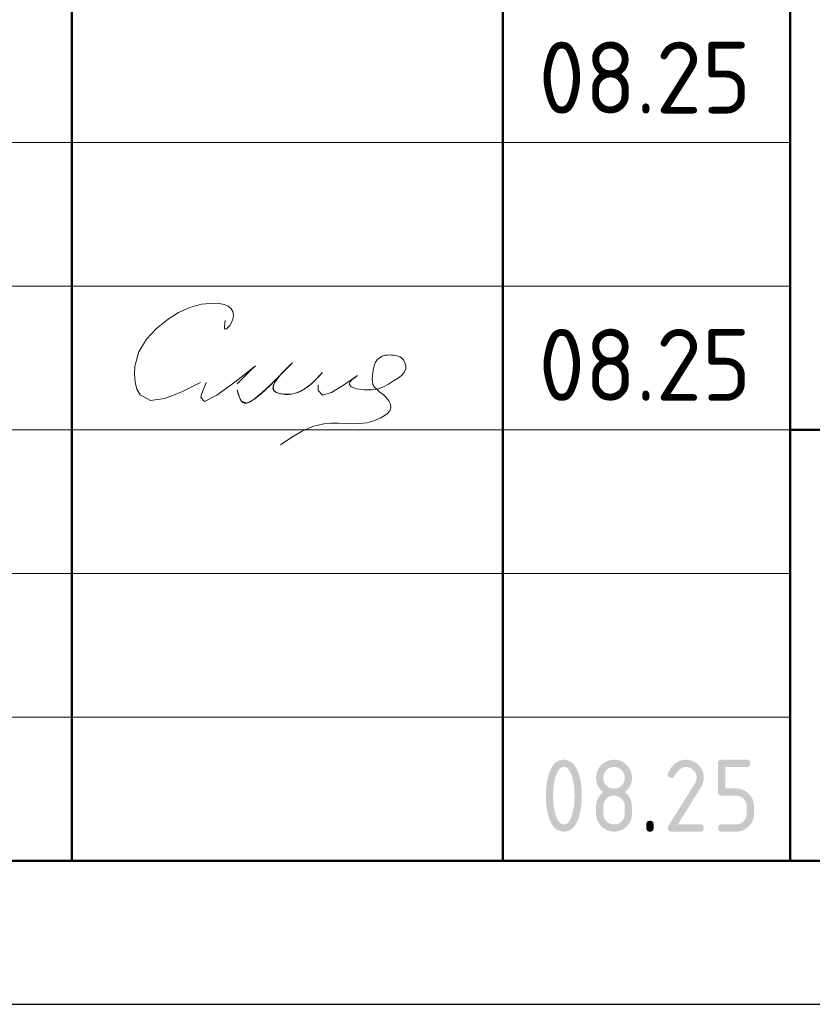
# Model space of a CAD drawing. Header units: millimetres. Extents: x 0 to 21005, y 0 to 14855.
# Tile 31 of 50: x 13409 to 14789, y 0 to 1714. Entities that reach past the tile are written whole.
import ezdxf

# ---------------------------------------------------------------- set-up
doc = ezdxf.new("R2010")
doc.units = ezdxf.units.MM
doc.layers.add('Standard', color=7, linetype='Continuous', lineweight=25)
doc.styles.add('ISOCPEUR', font='txt')

msp = doc.modelspace()

# ---------------------------------------------------------------- hatches: boundary and pattern name
at = {"layer": 'Standard', "linetype": 'Continuous', "lineweight": 25, "transparency": 33554687}
h = msp.add_hatch(color=7, dxfattribs=at)
h.paths.add_polyline_path([(14374.9, 363.1), (14374.9, 367), (14374.7, 370.8), (14374.5, 374.6), (14374.1, 378.2), (14373.7, 381.9), (14373.1, 385.4), (14372.4, 389), (14371.6, 392.4), (14371, 395), (14370.3, 397.3), (14369.6, 399.5), (14368.8, 401.5), (14368, 403.4), (14367.1, 405), (14366.2, 406.6), (14365.3, 407.9), (14364.3, 409.2), (14363.3, 410.2), (14362.2, 411.2), (14361.1, 411.8), (14360, 412.5), (14358.8, 412.8), (14357.5, 413.1), (14356.2, 413.1), (14355, 413.1), (14353.8, 412.8), (14352.6, 412.5), (14351.4, 411.8), (14350.3, 411.2), (14349.3, 410.2), (14348.2, 409.2), (14347.3, 407.9), (14346.3, 406.6), (14345.5, 405), (14344.6, 403.4), (14343.8, 401.4), (14343, 399.5), (14342.3, 397.2), (14341.6, 394.9), (14341, 392.3), (14340.1, 388.8), (14339.5, 385.2), (14338.8, 381.6), (14338.4, 378), (14338, 374.4), (14337.8, 370.6), (14337.6, 366.9), (14337.6, 363.1), (14337.6, 359.3), (14337.8, 355.5), (14338, 351.8), (14338.4, 348.1), (14338.8, 344.5), (14339.4, 340.9), (14340, 337.3), (14340.9, 333.9), (14341.5, 331.3), (14342.2, 329), (14342.9, 326.8), (14343.7, 324.8), (14344.5, 322.9), (14345.4, 321.3), (14346.3, 319.6), (14347.2, 318.4), (14348.2, 317.1), (14349.2, 316.1), (14350.3, 315.1), (14351.4, 314.5), (14352.5, 313.8), (14353.7, 313.5), (14354.9, 313.2), (14356.2, 313.2), (14357.5, 313.2), (14358.8, 313.5), (14360, 313.8), (14361.1, 314.5), (14362.2, 315.1), (14363.3, 316.1), (14364.3, 317.1), (14365.3, 318.4), (14366.2, 319.6), (14367.1, 321.3), (14368, 322.9), (14368.8, 324.8), (14369.6, 326.8), (14370.3, 329), (14371, 331.3), (14371.6, 333.9), (14372.4, 337.3), (14373.1, 340.9), (14373.7, 344.5), (14374.1, 348.1), (14374.5, 351.8), (14374.7, 355.5), (14374.9, 359.3)])
h.paths.add_polyline_path([(14387.4, 363.1), (14387.4, 360.3), (14387.4, 357.7), (14387.3, 355), (14387.1, 352.3), (14386.9, 349.7), (14386.7, 347.2), (14386.4, 344.7), (14386.1, 342.3), (14385.7, 339.9), (14385.3, 337.6), (14384.9, 335.3), (14384.4, 333), (14383.8, 330.8), (14383.2, 328.7), (14382.6, 326.5), (14382, 324.5), (14381, 321.5), (14379.8, 318.9), (14378.6, 316.3), (14377.3, 314.1), (14376, 311.8), (14374.6, 310), (14373.1, 308.1), (14371.5, 306.6), (14369.9, 305.1), (14368.1, 304), (14366.4, 302.9), (14364.5, 302.1), (14362.6, 301.4), (14360.5, 301), (14358.5, 300.6), (14356.2, 300.6), (14354, 300.6), (14352, 301), (14349.9, 301.4), (14348, 302.1), (14346.1, 302.9), (14344.3, 304), (14342.6, 305.1), (14341, 306.6), (14339.4, 308.1), (14337.9, 309.9), (14336.5, 311.8), (14335.2, 314), (14333.9, 316.2), (14332.7, 318.8), (14331.5, 321.4), (14330.5, 324.4), (14329.8, 326.4), (14329.2, 328.6), (14328.6, 330.7), (14328.1, 332.9), (14327.6, 335.2), (14327.2, 337.5), (14326.8, 339.8), (14326.4, 342.2), (14326.1, 344.7), (14325.8, 347.2), (14325.6, 349.7), (14325.4, 352.3), (14325.2, 354.9), (14325.1, 357.6), (14325.1, 360.3), (14325.1, 363.1), (14325.1, 365.9), (14325.1, 368.7), (14325.2, 371.4), (14325.4, 374), (14325.6, 376.6), (14325.8, 379.1), (14326.1, 381.6), (14326.4, 384), (14326.8, 386.5), (14327.2, 388.8), (14327.6, 391.1), (14328.1, 393.3), (14328.6, 395.6), (14329.2, 397.7), (14329.8, 399.8), (14330.5, 401.9), (14331.5, 404.8), (14332.7, 407.4), (14333.9, 410), (14335.2, 412.3), (14336.5, 414.5), (14337.9, 416.4), (14339.4, 418.2), (14341, 419.7), (14342.6, 421.2), (14344.3, 422.3), (14346.1, 423.4), (14348, 424.2), (14349.9, 424.9), (14352, 425.3), (14354, 425.6), (14356.2, 425.6), (14358.5, 425.6), (14360.5, 425.3), (14362.6, 424.9), (14364.5, 424.1), (14366.4, 423.4), (14368.1, 422.3), (14369.9, 421.2), (14371.5, 419.7), (14373.1, 418.2), (14374.6, 416.3), (14376, 414.5), (14377.3, 412.2), (14378.6, 410), (14379.8, 407.4), (14381, 404.8), (14382, 401.8), (14382.6, 399.7), (14383.2, 397.6), (14383.8, 395.5), (14384.4, 393.3), (14384.9, 391), (14385.3, 388.7), (14385.7, 386.4), (14386.1, 384), (14386.4, 381.6), (14386.7, 379.1), (14386.9, 376.5), (14387.1, 373.9), (14387.3, 371.3), (14387.4, 368.6), (14387.4, 365.9)], flags=16)
h = msp.add_hatch(color=7, dxfattribs=at)
h.paths.add_polyline_path([(14443.7, 313.2), (14445.6, 313.2), (14447.4, 313.5), (14449.2, 313.8), (14450.9, 314.5), (14452.6, 315.2), (14454.1, 316.2), (14455.6, 317.2), (14456.9, 318.6), (14458.3, 320), (14459.3, 321.5), (14460.3, 323), (14461, 324.7), (14461.7, 326.3), (14462, 328.1), (14462.3, 329.9), (14462.3, 331.9), (14462.3, 344.4), (14462.3, 346.4), (14462, 348.1), (14461.7, 349.9), (14461, 351.6), (14460.3, 353.3), (14459.3, 354.8), (14458.2, 356.3), (14456.9, 357.7), (14455.5, 359), (14454, 360.1), (14452.5, 361.1), (14450.8, 361.8), (14449.2, 362.5), (14447.4, 362.8), (14445.6, 363.2), (14443.7, 363.2), (14441.7, 363.2), (14439.9, 362.8), (14438.1, 362.5), (14436.5, 361.8), (14434.8, 361.1), (14433.3, 360.1), (14431.8, 359.1), (14430.4, 357.7), (14429.1, 356.3), (14428.1, 354.8), (14427, 353.3), (14426.4, 351.7), (14425.7, 350), (14425.3, 348.2), (14425, 346.4), (14425, 344.4), (14425, 331.9), (14425, 329.9), (14425.3, 328.1), (14425.7, 326.3), (14426.4, 324.7), (14427, 323), (14428.1, 321.5), (14429.1, 320), (14430.4, 318.6), (14431.8, 317.2), (14433.3, 316.2), (14434.8, 315.2), (14436.5, 314.5), (14438.1, 313.8), (14439.9, 313.5), (14441.7, 313.2)])
h.paths.add_polyline_path([(14443.7, 300.6), (14442.1, 300.6), (14440.5, 300.8), (14438.9, 300.9), (14437.4, 301.2), (14435.9, 301.5), (14434.5, 301.9), (14433.1, 302.4), (14431.7, 302.9), (14430.3, 303.5), (14429, 304.2), (14427.7, 304.9), (14426.4, 305.8), (14425.1, 306.6), (14423.9, 307.6), (14422.7, 308.6), (14421.6, 309.8), (14420.5, 310.9), (14419.5, 312.1), (14418.5, 313.3), (14417.6, 314.6), (14416.8, 315.9), (14416, 317.2), (14415.3, 318.5), (14414.8, 319.9), (14414.2, 321.3), (14413.8, 322.7), (14413.3, 324.1), (14413.1, 325.6), (14412.8, 327.1), (14412.6, 328.7), (14412.5, 330.3), (14412.5, 331.9), (14412.5, 344.4), (14412.5, 346.3), (14412.7, 348.2), (14412.9, 350), (14413.3, 351.8), (14413.7, 353.5), (14414.2, 355.2), (14414.8, 356.8), (14415.6, 358.4), (14416.4, 360), (14417.4, 361.4), (14418.4, 362.9), (14419.5, 364.3), (14420.7, 365.7), (14422.1, 366.9), (14423.4, 368.2), (14425, 369.4), (14423.4, 370.6), (14422.1, 371.9), (14420.7, 373.1), (14419.5, 374.5), (14418.4, 375.9), (14417.4, 377.3), (14416.4, 378.8), (14415.6, 380.4), (14414.8, 381.9), (14414.2, 383.6), (14413.7, 385.3), (14413.3, 387), (14412.9, 388.8), (14412.7, 390.6), (14412.5, 392.4), (14412.5, 394.4), (14412.5, 396), (14412.6, 397.6), (14412.8, 399.1), (14413.1, 400.6), (14413.3, 402.1), (14413.8, 403.6), (14414.2, 405), (14414.8, 406.4), (14415.3, 407.8), (14416, 409.1), (14416.8, 410.4), (14417.6, 411.7), (14418.5, 413), (14419.5, 414.2), (14420.5, 415.4), (14421.6, 416.5), (14422.7, 417.6), (14423.9, 418.6), (14425.1, 419.6), (14426.4, 420.5), (14427.7, 421.4), (14429, 422.1), (14430.3, 422.8), (14431.7, 423.4), (14433.1, 423.9), (14434.5, 424.4), (14435.9, 424.8), (14437.4, 425.1), (14438.9, 425.4), (14440.5, 425.5), (14442.1, 425.6), (14443.7, 425.6), (14445.3, 425.6), (14446.9, 425.5), (14448.4, 425.4), (14449.9, 425.1), (14451.4, 424.8), (14452.8, 424.4), (14454.3, 423.9), (14455.7, 423.4), (14457, 422.8), (14458.4, 422.1), (14459.7, 421.4), (14460.9, 420.5), (14462.2, 419.6), (14463.4, 418.6), (14464.6, 417.6), (14465.7, 416.5), (14466.9, 415.4), (14467.9, 414.2), (14468.9, 413), (14469.7, 411.7), (14470.6, 410.4), (14471.3, 409.1), (14472, 407.8), (14472.6, 406.4), (14473.2, 405), (14473.6, 403.6), (14474, 402.1), (14474.3, 400.6), (14474.6, 399.1), (14474.7, 397.6), (14474.9, 396), (14474.9, 394.4), (14474.9, 392.4), (14474.7, 390.6), (14474.5, 388.8), (14474.1, 387), (14473.7, 385.3), (14473.1, 383.6), (14472.5, 381.9), (14471.7, 380.4), (14471, 378.8), (14470, 377.3), (14469, 375.9), (14467.8, 374.5), (14466.7, 373.1), (14465.3, 371.9), (14463.9, 370.6), (14462.3, 369.4), (14464.6, 367.7), (14466.4, 365.8), (14468.3, 363.9), (14469.7, 361.8), (14471.1, 359.7), (14472.1, 357.4), (14473.1, 355.1), (14473.7, 352.6), (14473.9, 352), (14474, 351.2), (14474.1, 350.4), (14474.2, 349.5), (14474.3, 348.5), (14474.4, 347.4), (14474.5, 346.2), (14474.6, 344.9), (14474.6, 343.6), (14474.7, 342.2), (14474.8, 340.7), (14474.8, 339.1), (14474.8, 337.5), (14474.8, 335.7), (14474.9, 333.9), (14474.9, 331.9), (14474.9, 330.3), (14474.7, 328.7), (14474.6, 327.1), (14474.3, 325.6), (14474, 324.1), (14473.6, 322.7), (14473.2, 321.3), (14472.6, 319.9), (14472, 318.5), (14471.3, 317.2), (14470.6, 315.9), (14469.7, 314.6), (14468.9, 313.3), (14467.9, 312.1), (14466.9, 310.9), (14465.7, 309.8), (14464.6, 308.6), (14463.4, 307.6), (14462.2, 306.6), (14460.9, 305.8), (14459.7, 304.9), (14458.4, 304.2), (14457, 303.5), (14455.7, 302.9), (14454.3, 302.4), (14452.8, 301.9), (14451.4, 301.5), (14449.9, 301.2), (14448.4, 300.9), (14446.9, 300.8), (14445.3, 300.6)], flags=16)
h.paths.add_polyline_path([(14443.7, 375.6), (14445.6, 375.6), (14447.4, 376), (14449.2, 376.3), (14450.9, 377), (14452.6, 377.7), (14454.1, 378.7), (14455.6, 379.7), (14456.9, 381.1), (14458.3, 382.4), (14459.3, 383.9), (14460.3, 385.4), (14461, 387.1), (14461.7, 388.8), (14462, 390.6), (14462.3, 392.4), (14462.3, 394.4), (14462.3, 396.3), (14462, 398.1), (14461.7, 399.9), (14461, 401.6), (14460.3, 403.2), (14459.3, 404.7), (14458.2, 406.2), (14456.9, 407.6), (14455.5, 409), (14454, 410), (14452.5, 411.1), (14450.8, 411.7), (14449.2, 412.4), (14447.4, 412.8), (14445.6, 413.1), (14443.7, 413.1), (14441.7, 413.1), (14439.9, 412.8), (14438.1, 412.4), (14436.5, 411.7), (14434.8, 411.1), (14433.3, 410), (14431.8, 409), (14430.4, 407.7), (14429.1, 406.3), (14428.1, 404.8), (14427, 403.3), (14426.4, 401.6), (14425.7, 400), (14425.3, 398.1), (14425, 396.3), (14425, 394.4), (14425, 392.4), (14425.3, 390.6), (14425.7, 388.8), (14426.4, 387.1), (14427, 385.4), (14428.1, 383.9), (14429.1, 382.4), (14430.4, 381.1), (14431.8, 379.7), (14433.3, 378.7), (14434.8, 377.7), (14436.5, 377), (14438.1, 376.3), (14439.9, 376), (14441.7, 375.6)])
for points in [[(14568.6, 425.6), (14570.2, 425.6), (14571.8, 425.5), (14573.3, 425.4), (14574.8, 425.1), (14576.3, 424.8), (14577.8, 424.4), (14579.2, 423.9), (14580.6, 423.4), (14582, 422.8), (14583.3, 422.1), (14584.6, 421.4), (14585.9, 420.5), (14587.1, 419.6), (14588.3, 418.6), (14589.5, 417.6), (14590.7, 416.5), (14591.8, 415.4), (14592.8, 414.2), (14593.8, 413), (14594.7, 411.7), (14595.5, 410.4), (14596.3, 409.1), (14597, 407.8), (14597.5, 406.4), (14598.1, 405), (14598.5, 403.6), (14599, 402.1), (14599.2, 400.6), (14599.5, 399.1), (14599.7, 397.6), (14599.8, 396), (14599.8, 394.4), (14599.8, 392.2), (14599.5, 389.9), (14599.1, 387.7), (14598.4, 385.5), (14597.7, 383.2), (14596.6, 380.9), (14595.6, 378.7), (14594.1, 376.4), (14554.8, 313.2), (14593.6, 313.2), (14594.4, 313.2), (14595, 313.1), (14595.7, 313), (14596.3, 312.8), (14596.9, 312.6), (14597.4, 312.3), (14597.9, 312), (14598.3, 311.6), (14598.7, 311.2), (14598.9, 310.7), (14599.2, 310.2), (14599.4, 309.6), (14599.6, 309.1), (14599.7, 308.4), (14599.8, 307.7), (14599.8, 306.9), (14599.8, 306.1), (14599.7, 305.4), (14599.6, 304.8), (14599.4, 304.2), (14599.2, 303.6), (14598.9, 303.1), (14598.7, 302.6), (14598.3, 302.2), (14597.9, 301.8), (14597.4, 301.5), (14596.9, 301.2), (14596.3, 301), (14595.7, 300.8), (14595, 300.7), (14594.4, 300.6), (14593.6, 300.6), (14543.6, 300.6), (14542.8, 300.6), (14542.1, 300.7), (14541.4, 300.8), (14540.9, 301), (14540.3, 301.2), (14539.8, 301.5), (14539.3, 301.8), (14538.9, 302.2), (14538.5, 302.6), (14538.2, 303.1), (14537.9, 303.6), (14537.7, 304.2), (14537.5, 304.7), (14537.4, 305.4), (14537.3, 306.1), (14537.3, 306.9), (14537.3, 307.8), (14537.6, 308.7), (14537.9, 309.6), (14538.4, 310.5), (14584.2, 384.1), (14585, 385.3), (14585.6, 386.6), (14586.2, 387.9), (14586.5, 389.1), (14586.9, 390.4), (14587.1, 391.7), (14587.3, 393), (14587.3, 394.4), (14587.3, 396.3), (14587, 398.1), (14586.6, 399.9), (14585.9, 401.6), (14585.3, 403.2), (14584.2, 404.7), (14583.2, 406.3), (14581.8, 407.6), (14580.5, 409), (14578.9, 410), (14577.4, 411.1), (14575.8, 411.7), (14574.1, 412.4), (14572.3, 412.8), (14570.5, 413.1), (14568.6, 413.1), (14567.3, 413.1), (14566, 412.9), (14564.7, 412.6), (14563.4, 412.1), (14562.1, 411.6), (14560.9, 410.9), (14559.6, 410.2), (14558.4, 409.2), (14557.2, 408.2), (14556, 407), (14554.8, 405.8), (14553.6, 404.3), (14552.4, 402.8), (14551.3, 401.1), (14550.1, 399.4), (14549, 397.4), (14548.6, 396.6), (14548, 396.1), (14547.5, 395.5), (14546.8, 395.1), (14546.1, 394.8), (14545.3, 394.6), (14544.5, 394.4), (14543.6, 394.4), (14542.8, 394.4), (14542.1, 394.5), (14541.4, 394.6), (14540.9, 394.8), (14540.3, 395), (14539.8, 395.3), (14539.3, 395.5), (14538.9, 395.9), (14538.5, 396.3), (14538.2, 396.8), (14537.9, 397.3), (14537.7, 397.9), (14537.5, 398.5), (14537.4, 399.2), (14537.3, 399.8), (14537.3, 400.6), (14537.3, 401.3), (14537.5, 402), (14537.6, 402.6), (14537.9, 403.2), (14539.4, 406), (14540.9, 408.4), (14542.5, 410.9), (14544.2, 413), (14545.9, 415.1), (14547.7, 416.9), (14549.5, 418.6), (14551.4, 420), (14553.3, 421.4), (14555.3, 422.5), (14557.4, 423.5), (14559.5, 424.2), (14561.7, 424.9), (14563.9, 425.3), (14566.2, 425.6)], [(14624.8, 369.4), (14624.8, 419.4), (14624.8, 420.2), (14624.9, 420.9), (14625, 421.5), (14625.2, 422.1), (14625.4, 422.7), (14625.7, 423.2), (14626, 423.7), (14626.4, 424.1), (14626.7, 424.5), (14627.2, 424.8), (14627.7, 425.1), (14628.3, 425.3), (14628.9, 425.4), (14629.6, 425.5), (14630.3, 425.6), (14631, 425.6), (14674.7, 425.6), (14675.4, 425.6), (14676.1, 425.5), (14676.8, 425.4), (14677.4, 425.3), (14678, 425.1), (14678.5, 424.8), (14679, 424.5), (14679.3, 424.1), (14679.7, 423.7), (14680, 423.2), (14680.3, 422.7), (14680.5, 422.1), (14680.7, 421.5), (14680.8, 420.8), (14680.9, 420.2), (14680.9, 419.4), (14680.9, 418.6), (14680.8, 417.9), (14680.7, 417.2), (14680.5, 416.6), (14680.3, 416.1), (14680, 415.6), (14679.7, 415.1), (14679.3, 414.7), (14679, 414.3), (14678.5, 414), (14678, 413.7), (14677.4, 413.5), (14676.8, 413.3), (14676.1, 413.2), (14675.4, 413.1), (14674.7, 413.1), (14637.3, 413.1), (14637.3, 375.7), (14656, 375.7), (14657.6, 375.7), (14659.2, 375.5), (14660.8, 375.4), (14662.2, 375.1), (14663.7, 374.8), (14665.2, 374.4), (14666.6, 373.9), (14668, 373.4), (14669.4, 372.8), (14670.7, 372.1), (14672, 371.4), (14673.3, 370.5), (14674.5, 369.6), (14675.7, 368.6), (14676.9, 367.6), (14678.1, 366.5), (14679.2, 365.3), (14680.2, 364.1), (14681.2, 362.9), (14682.1, 361.7), (14682.9, 360.4), (14683.6, 359.1), (14684.3, 357.7), (14684.9, 356.4), (14685.5, 355), (14685.9, 353.5), (14686.3, 352.1), (14686.6, 350.6), (14686.9, 349.1), (14687, 347.6), (14687.2, 346), (14687.2, 344.4), (14687.2, 331.9), (14687.2, 330.3), (14687, 328.7), (14686.9, 327.2), (14686.6, 325.7), (14686.3, 324.1), (14685.9, 322.7), (14685.5, 321.3), (14684.9, 319.9), (14684.3, 318.5), (14683.6, 317.2), (14682.9, 315.9), (14682, 314.6), (14681.2, 313.3), (14680.2, 312.1), (14679.2, 310.9), (14678, 309.8), (14676.9, 308.6), (14675.7, 307.6), (14674.5, 306.6), (14673.2, 305.8), (14671.9, 304.9), (14670.6, 304.2), (14669.3, 303.5), (14667.9, 302.9), (14666.5, 302.4), (14665.1, 301.9), (14663.7, 301.5), (14662.2, 301.2), (14660.7, 300.9), (14659.1, 300.8), (14657.6, 300.6), (14656, 300.6), (14631, 300.6), (14630.3, 300.6), (14629.6, 300.7), (14628.9, 300.8), (14628.3, 301), (14627.7, 301.2), (14627.2, 301.5), (14626.7, 301.8), (14626.4, 302.2), (14626, 302.6), (14625.7, 303.1), (14625.4, 303.6), (14625.2, 304.2), (14625, 304.8), (14624.9, 305.4), (14624.8, 306.1), (14624.8, 306.9), (14624.8, 307.7), (14624.9, 308.4), (14625, 309.1), (14625.2, 309.6), (14625.4, 310.2), (14625.7, 310.7), (14626, 311.2), (14626.4, 311.6), (14626.7, 312), (14627.2, 312.3), (14627.7, 312.6), (14628.3, 312.8), (14628.9, 313), (14629.6, 313.1), (14630.3, 313.2), (14631, 313.2), (14656, 313.2), (14657.9, 313.2), (14659.7, 313.5), (14661.5, 313.8), (14663.2, 314.5), (14664.9, 315.2), (14666.4, 316.2), (14667.9, 317.2), (14669.2, 318.6), (14670.6, 320), (14671.6, 321.5), (14672.6, 323), (14673.3, 324.7), (14674, 326.3), (14674.3, 328.1), (14674.7, 329.9), (14674.7, 331.9), (14674.7, 344.4), (14674.7, 346.3), (14674.3, 348.1), (14674, 349.9), (14673.3, 351.6), (14672.6, 353.3), (14671.6, 354.8), (14670.6, 356.3), (14669.2, 357.7), (14667.8, 359), (14666.3, 360.1), (14664.8, 361.1), (14663.1, 361.8), (14661.5, 362.5), (14659.7, 362.8), (14657.9, 363.1), (14656, 363.1), (14631, 363.1), (14630.3, 363.1), (14629.6, 363.2), (14628.9, 363.3), (14628.3, 363.5), (14627.7, 363.7), (14627.2, 364), (14626.7, 364.3), (14626.4, 364.7), (14626, 365.1), (14625.7, 365.6), (14625.4, 366.1), (14625.2, 366.7), (14625, 367.2), (14624.9, 367.9), (14624.8, 368.6)], [(14499.9, 313.2), (14499.9, 313.9), (14500, 314.6), (14500.1, 315.3), (14500.3, 315.9), (14500.5, 316.5), (14500.8, 317), (14501.1, 317.5), (14501.5, 317.9), (14501.9, 318.3), (14502.4, 318.5), (14502.8, 318.8), (14503.4, 319), (14504, 319.2), (14504.7, 319.3), (14505.4, 319.4), (14506.2, 319.4), (14507, 319.4), (14507.6, 319.3), (14508.3, 319.2), (14508.9, 319), (14509.5, 318.8), (14510, 318.5), (14510.5, 318.3), (14510.9, 317.9), (14511.3, 317.5), (14511.6, 317), (14511.8, 316.5), (14512, 315.9), (14512.2, 315.3), (14512.3, 314.6), (14512.4, 313.9), (14512.4, 313.2), (14512.4, 306.9), (14512.4, 306.1), (14512.3, 305.4), (14512.2, 304.8), (14512, 304.2), (14511.8, 303.6), (14511.6, 303.1), (14511.3, 302.6), (14510.9, 302.2), (14510.5, 301.8), (14510, 301.5), (14509.5, 301.2), (14508.9, 301), (14508.3, 300.8), (14507.6, 300.7), (14507, 300.6), (14506.2, 300.6), (14505.4, 300.6), (14504.7, 300.7), (14504, 300.8), (14503.4, 301), (14502.8, 301.2), (14502.4, 301.5), (14501.9, 301.8), (14501.5, 302.2), (14501.1, 302.6), (14500.8, 303.1), (14500.5, 303.6), (14500.3, 304.2), (14500.1, 304.8), (14500, 305.4), (14499.9, 306.1), (14499.9, 306.9)]]:
    msp.add_hatch(color=7, dxfattribs=at).paths.add_polyline_path(points, flags=16)

# ---------------------------------------------------------------- linework, layer by layer
at = {"layer": 'Standard', "color": 7, "linetype": 'Continuous', "lineweight": 50, "transparency": 33554687}
for p, q in [((13500, 250), (13500, 3000)), ((14250, 250), (14250, 3000)), ((14750, 250), (14750, 3000)), ((14750, 1000), (20750, 1000))]:
    msp.add_line(p, q, dxfattribs=at)
at = {"layer": 'Standard', "color": 7, "linetype": 'Continuous', "lineweight": 13, "transparency": 33554687}
for p, q in [((11500, 1500), (14750, 1500)), ((11500, 1250), (14750, 1250)), ((11500, 1250), (14750, 1250)), ((11500, 1000), (14750, 1000)), ((11500, 1000), (14750, 1000)), ((11500, 750), (14750, 750)), ((11500, 500), (14750, 500))]:
    msp.add_line(p, q, dxfattribs=at)
at = {"layer": 'Standard', "color": 7, "linetype": 'Continuous', "lineweight": 25, "transparency": 33554687}
msp.add_line((11500, 250), (20750, 250), dxfattribs=at)
msp.add_line((11500, 250), (20750, 250), dxfattribs=at)
msp.add_line((11500, 250), (20750, 250), dxfattribs=at)
msp.add_lwpolyline([(0, 0), (21000, 0), (21000, 14850), (0, 14850), (0, 0)], close=True, dxfattribs=at)
at = {"layer": 'Standard', "color": 7, "linetype": 'Continuous', "lineweight": 50, "transparency": 33554687}
msp.add_lwpolyline([(1000, 14600), (20750, 14600), (20750, 250), (1000, 250), (1000, 14600)], close=True, dxfattribs=at)
at = {"layer": 'Standard', "color": 7, "linetype": 'Continuous', "lineweight": 25, "transparency": 33554687}
msp.add_lwpolyline([(20750, 3000), (11500, 3000), (11500, 250), (20750, 250), (20750, 3000)], dxfattribs=at)
at = {"layer": 'Standard', "color": 250, "linetype": 'Continuous', "lineweight": 18, "true_color": 0x2d2d2d, "transparency": 33554687}
for points in [[(13766.8, 1190.3), (13766.1, 1185), (13765.6, 1180.4), (13765.8, 1176.9), (13766.8, 1175.3), (13768.9, 1175.8), (13771.7, 1178.2), (13774.7, 1181.7), (13777.4, 1185.9), (13780.3, 1192.9), (13781.2, 1199.7), (13780.2, 1205.8), (13777.4, 1210.9), (13772, 1215.5), (13764.8, 1218.4), (13756.6, 1219.9), (13748, 1220.5), (13725.6, 1218.8), (13705, 1213), (13685.8, 1204), (13667.7, 1192.5), (13647.5, 1176.5), (13629.9, 1157.8), (13616.6, 1136), (13609.4, 1110.8), (13608.7, 1096.7), (13609.9, 1082.9), (13613.3, 1070.5), (13618.7, 1060.7), (13636.7, 1051.3), (13661.8, 1054.6), (13691.6, 1066.3), (13723.8, 1082.2)], [(13935.9, 1099.6), (13935.6, 1099.3), (13935.4, 1099), (13935.1, 1098.7), (13934.9, 1098.4), (13931.1, 1094.4), (13927.3, 1090.3), (13923.4, 1086.4), (13919.4, 1082.5), (13916.8, 1080.2), (13914.3, 1078), (13911.6, 1075.9), (13908.9, 1073.8), (13906.6, 1072.3), (13904.3, 1070.8), (13902, 1069.4), (13899.5, 1068), (13897.4, 1067), (13895.2, 1066), (13893, 1065.1), (13890.8, 1064.3), (13888.7, 1063.6), (13886.5, 1063), (13884.4, 1062.5), (13882.2, 1062.2), (13880, 1061.9), (13877.9, 1061.7), (13875.7, 1061.6), (13873.6, 1061.5), (13871.4, 1061.6), (13869.2, 1061.8), (13867, 1062), (13864.8, 1062.4), (13863.1, 1062.7), (13861.3, 1063.2), (13859.6, 1063.7), (13857.9, 1064.3), (13856.8, 1064.7), (13855.7, 1065.2), (13854.7, 1065.8), (13853.7, 1066.5), (13853.1, 1066.9), (13852.6, 1067.4), (13852, 1067.9), (13851.5, 1068.5), (13851.2, 1069), (13850.9, 1069.5), (13850.7, 1070.1), (13850.4, 1070.6), (13850.3, 1071.2), (13850.1, 1071.9), (13850.1, 1072.5), (13850, 1073.2), (13850.1, 1074.1), (13850.2, 1075), (13850.4, 1075.8), (13850.6, 1076.7), (13851, 1078.1), (13851.6, 1079.4), (13852.2, 1080.7), (13852.8, 1081.9), (13854.1, 1084), (13855.4, 1085.9), (13856.8, 1087.9), (13858.2, 1089.8), (13860.9, 1093.2), (13863.7, 1096.5), (13866.6, 1099.7), (13869.7, 1102.8), (13873.1, 1106), (13876.6, 1109.2), (13880, 1112.6), (13883.4, 1116.2), (13883.5, 1116.3), (13883.6, 1116.4), (13883.7, 1116.5), (13883.8, 1116.6), (13883.8, 1116.6), (13883.8, 1116.6), (13883.8, 1116.6), (13883.8, 1116.6), (13883.8, 1116.6), (13883.8, 1116.6), (13883.8, 1116.6), (13883.8, 1116.6), (13883.8, 1116.6), (13883.8, 1116.6), (13883.8, 1116.6), (13883.8, 1116.6), (13883.8, 1116.6), (13883.8, 1116.6), (13883.8, 1116.5), (13883.8, 1116.5), (13883.8, 1116.5), (13883.7, 1116.4), (13883.6, 1116.3), (13883.6, 1116.2), (13877.4, 1110.8), (13871.8, 1105.2), (13866.4, 1099.5), (13861.1, 1093.8), (13853.5, 1085.9), (13845.6, 1078), (13837.6, 1070.4), (13829.3, 1062.9), (13826.5, 1060.4), (13823.6, 1057.9), (13820.6, 1055.5), (13817.6, 1053.3), (13815.8, 1052), (13814, 1050.8), (13812.2, 1049.7), (13810.2, 1048.7), (13809, 1048.2), (13807.8, 1047.7), (13806.6, 1047.3), (13805.3, 1046.9), (13804.4, 1046.7), (13803.5, 1046.6), (13802.6, 1046.6), (13801.7, 1046.6), (13801, 1046.7), (13800.3, 1046.8), (13799.7, 1046.9), (13799, 1047.2), (13798.4, 1047.4), (13797.8, 1047.8), (13797.2, 1048.1), (13796.6, 1048.6), (13796, 1049.1), (13795.4, 1049.7), (13794.9, 1050.4), (13794.4, 1051.1), (13793.6, 1052.3), (13792.9, 1053.6), (13792.3, 1054.9), (13791.7, 1056.3), (13790.5, 1059.6), (13789.4, 1062.9), (13788.5, 1066.3), (13787.6, 1069.8)], [(13787.6, 1069.8), (13789.2, 1063.9), (13790.9, 1058.5), (13792.8, 1053.7), (13795.1, 1050), (13804.3, 1046.7), (13816.6, 1052.6), (13831.4, 1064.8), (13848, 1080.8), (13861.9, 1094.6), (13874.2, 1106.7), (13882.1, 1114.7), (13883.3, 1116.2), (13880.8, 1113.9), (13876.6, 1109.8), (13871.3, 1104.5), (13865.6, 1098.5), (13858.5, 1090.1), (13852.9, 1082), (13850.1, 1074.6), (13851.5, 1068.6), (13854.5, 1065.9), (13858.9, 1063.9), (13864, 1062.5), (13869.5, 1061.8), (13882.4, 1062.2), (13894.2, 1065.6), (13905, 1071.2), (13914.7, 1078.4), (13920.3, 1083.4), (13925.6, 1088.6), (13930.8, 1094.1), (13935.9, 1099.6)], [(13996.9, 1094.4), (13991.9, 1090.7), (13987.5, 1087), (13984.3, 1083.5), (13982.8, 1080.3), (13986, 1075), (13995.6, 1071.5), (14008.5, 1069.6), (14021.7, 1069.7), (14033, 1071.6), (14042.4, 1075.1), (14051, 1079.7), (14059.8, 1085.2), (14066.7, 1089.4), (14073.1, 1094.2), (14078.3, 1099.7), (14081, 1106.4), (14081.1, 1111.6), (14079.8, 1116.9), (14077.3, 1121.7), (14073.7, 1125.5), (14070.7, 1127.2), (14067.4, 1128.4), (14063.9, 1129.2), (14060.3, 1129.7), (14056.5, 1130.1), (14052.8, 1130.3), (14049.1, 1130.2), (14045.4, 1129.7), (14040.3, 1128), (14035.7, 1125.4), (14031.6, 1121.9), (14028.5, 1117.9), (14026.5, 1113.6), (14025.3, 1109), (14024.6, 1104.1), (14024, 1099.1), (14023.3, 1093.8), (14022.9, 1088.6), (14023, 1083.6), (14024, 1079.1), (14026.8, 1074.3), (14031.1, 1070), (14036.2, 1065.8), (14041.7, 1061.4), (14047.3, 1056.1), (14051.9, 1050.3), (14054.8, 1044.4), (14055.4, 1038.5), (14053.3, 1033.3), (14049.2, 1028.6), (14043.8, 1024.4), (14037.7, 1020.8), (14025.4, 1015.5), (14013.3, 1012.4), (14001, 1011), (13988.7, 1010.7), (13976.2, 1011.2), (13963.5, 1011.7), (13951, 1011.7), (13938.7, 1010.7), (13918.8, 1005.6), (13899.7, 997), (13881.1, 986.1), (13862.9, 974)], [(13733.8, 1082.2), (13730.7, 1074.8), (13728, 1067.8), (13725.8, 1061.5), (13724.6, 1056.3), (13731.1, 1049.3), (13752.3, 1060.2), (13783.4, 1082.9), (13819.4, 1111.6)], [(13819.4, 1111.6), (13811.4, 1103.6), (13803.5, 1095.7), (13795.5, 1087.7), (13787.6, 1079.8)], [(13928.8, 1078.4), (13928.7, 1075.7), (13928.6, 1073.1), (13928.6, 1070.6), (13928.8, 1068.4), (13936, 1060.6), (13951.6, 1065.1), (13972.9, 1077.7), (13996.9, 1094.4)]]:
    msp.add_lwpolyline(points, dxfattribs=at)

# ---------------------------------------------------------------- texts
at = {"layer": 'Standard', "color": 7, "linetype": 'Continuous', "lineweight": 25, "transparency": 33554687, "char_height": 125, "width": 445.84, "attachment_point": 7, "style": 'ISOCPEUR'}
for insert in [(14312.5, 1550.6), (14312.5, 1050.6)]:
    msp.add_mtext('\\W0.94;08.25', dxfattribs=dict(at, insert=insert))

doc.saveas('drawing.dxf')
